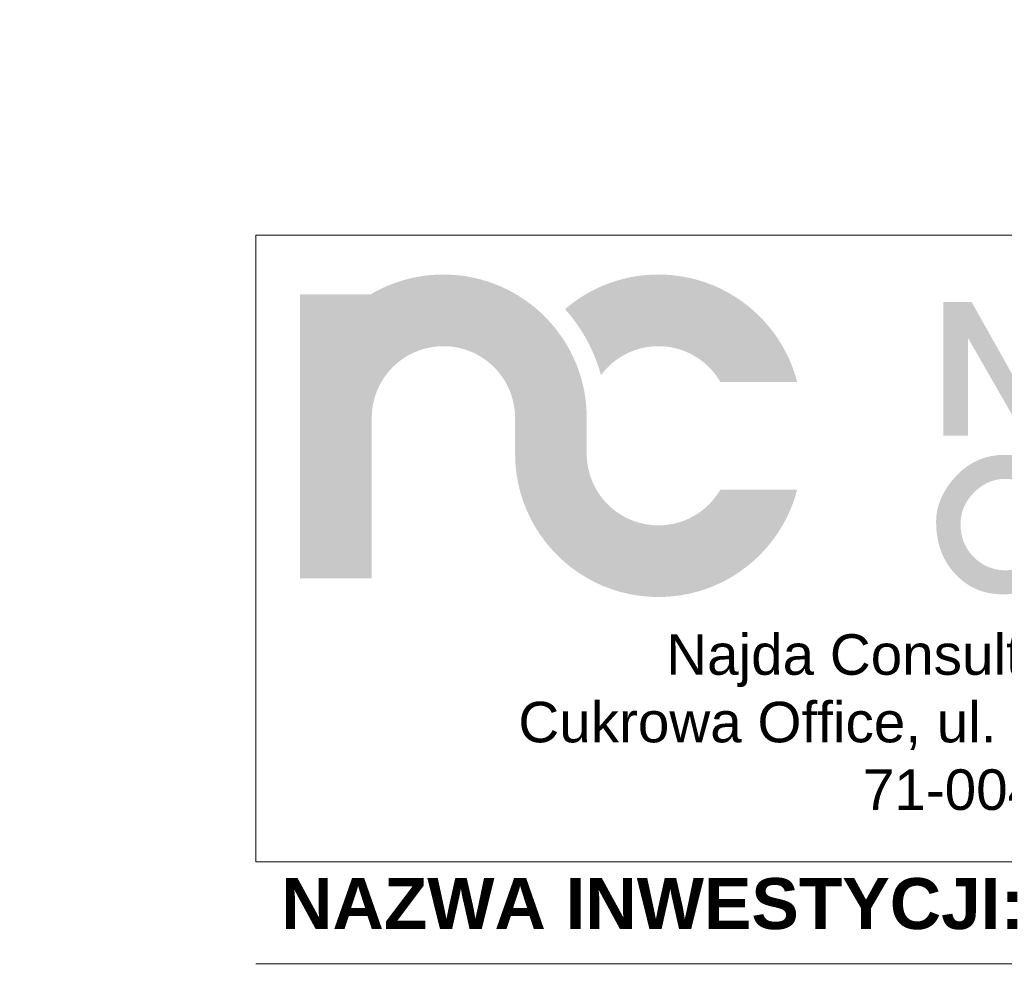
# Model space of a CAD drawing. Header units: millimetres. Extents: x 8949 to 48457, y -1077 to 15217.
# Tile 21 of 63: x 23186 to 23380, y 9871 to 10060. Entities that reach past the tile are written whole.
import ezdxf

# ---------------------------------------------------------------- set-up
doc = ezdxf.new("R2010")
doc.units = ezdxf.units.MM
for name, color, linetype, lineweight in [('0A_OCIEPLENIE', 30, 'Continuous', 9), ('0A_TABELKA', 7, 'Continuous', 0), ('0Z_OPISY', 7, 'Continuous', 9)]:
    doc.layers.add(name, color=color, linetype=linetype, lineweight=lineweight)
doc.styles.add('Arial', font='arial.ttf')
doc.styles.add('ARIAL 2', font='ARIALN.TTF')

# ---------------------------------------------------------------- blocks, each defined once
blk = doc.blocks.new('G$C46E6ED60')
at = {"true_color": 0x142354}
for points in [[(209.95, 38.88), (206.36, 39), (202.83, 39.36), (199.37, 39.95), (195.99, 40.76), (192.71, 41.78), (189.52, 43.01), (186.43, 44.43), (183.46, 46.05), (180.6, 47.85), (177.87, 49.82), (175.28, 51.96), (172.83, 54.26), (170.54, 56.7), (168.4, 59.3), (166.43, 62.02), (164.63, 64.88), (163.01, 67.85), (161.59, 70.94), (160.36, 74.13), (159.34, 77.42), (158.53, 80.79), (157.94, 84.25), (157.58, 87.78), (157.46, 91.37), (157.46, 117.61), (157.46, 117.65), (157.46, 117.86), (157.46, 118.08), (157.46, 118.29), (157.46, 118.51), (157.46, 118.72), (157.45, 118.94), (157.45, 119.16), (157.45, 119.37), (157.44, 119.58), (157.44, 119.8), (157.43, 120.01), (157.43, 120.23), (157.42, 120.44), (157.41, 120.66), (157.41, 120.87), (157.4, 121.08), (157.39, 121.3), (157.38, 121.51), (157.38, 121.73), (157.37, 121.94), (157.36, 122.15), (157.35, 122.37), (157.34, 122.58), (157.33, 122.8), (157.33, 122.88), (157.32, 122.96), (157.32, 123.04), (157.31, 123.12), (157.31, 123.21), (157.3, 123.29), (157.3, 123.37), (157.29, 123.45), (157.29, 123.53), (157.28, 123.61), (157.27, 123.7), (157.27, 123.78), (157.26, 123.86), (157.26, 123.94), (157.25, 124.02), (157.24, 124.1), (157.24, 124.18), (157.23, 124.27), (157.22, 124.35), (157.22, 124.43), (157.21, 124.51), (157.2, 124.59), (157.2, 124.67), (157.19, 124.75), (157.18, 124.88), (157.17, 125.01), (157.17, 125.14), (157.16, 125.28), (157.15, 125.41), (157.14, 125.54), (157.13, 125.67), (157.12, 125.8), (157.11, 125.93), (157.1, 126.06), (157.1, 126.19), (157.09, 126.33), (157.08, 126.46), (157.07, 126.59), (157.06, 126.72), (157.05, 126.85), (157.04, 126.98), (157.03, 127.11), (157.02, 127.24), (157, 127.37), (156.99, 127.5), (156.98, 127.63), (156.97, 127.76), (156.96, 127.89), (156.95, 127.99), (156.94, 128.09), (156.93, 128.19), (156.92, 128.29), (156.9, 128.38), (156.89, 128.48), (156.88, 128.58), (156.87, 128.68), (156.86, 128.77), (156.85, 128.87), (156.84, 128.97), (156.83, 129.07), (156.82, 129.16), (156.8, 129.26), (156.79, 129.36), (156.78, 129.46), (156.77, 129.55), (156.76, 129.65), (156.75, 129.75), (156.73, 129.84), (156.72, 129.94), (156.71, 130.04), (156.7, 130.14), (156.69, 130.23), (156.67, 130.34), (156.66, 130.46), (156.64, 130.57), (156.63, 130.68), (156.62, 130.79), (156.6, 130.9), (156.59, 131.02), (156.57, 131.13), (156.56, 131.24), (156.55, 131.35), (156.53, 131.46), (156.52, 131.57), (156.5, 131.69), (156.49, 131.8), (156.48, 131.91), (156.46, 132.02), (156.45, 132.13), (156.43, 132.24), (156.42, 132.35), (156.4, 132.46), (156.39, 132.57), (156.38, 132.68), (156.36, 132.79), (156.35, 132.9), (156.33, 133.01), (156.31, 133.11), (156.3, 133.22), (156.28, 133.33), (156.27, 133.43), (156.25, 133.54), (156.23, 133.64), (156.22, 133.75), (156.2, 133.86), (156.18, 133.96), (156.16, 134.07), (156.15, 134.17), (156.13, 134.28), (156.11, 134.38), (156.09, 134.49), (156.07, 134.6), (156.06, 134.7), (156.04, 134.81), (156.02, 134.91), (156, 135.02), (155.98, 135.13), (155.96, 135.23), (155.94, 135.34), (155.93, 135.44), (155.91, 135.54), (155.89, 135.64), (155.87, 135.74), (155.86, 135.84), (155.84, 135.93), (155.82, 136.03), (155.81, 136.13), (155.79, 136.23), (155.77, 136.33), (155.75, 136.43), (155.74, 136.53), (155.72, 136.63), (155.7, 136.72), (155.68, 136.82), (155.67, 136.92), (155.65, 137.02), (155.63, 137.12), (155.61, 137.22), (155.59, 137.32), (155.58, 137.41), (155.56, 137.51), (155.54, 137.61), (155.52, 137.71), (155.5, 137.81), (155.48, 137.92), (155.45, 138.03), (155.43, 138.14), (155.41, 138.26), (155.39, 138.37), (155.36, 138.48), (155.34, 138.59), (155.32, 138.7), (155.3, 138.82), (155.27, 138.93), (155.25, 139.04), (155.23, 139.15), (155.2, 139.26), (155.18, 139.37), (155.15, 139.49), (155.13, 139.6), (155.11, 139.71), (155.08, 139.82), (155.06, 139.93), (155.04, 140.04), (155.01, 140.15), (154.99, 140.26), (154.96, 140.38), (154.94, 140.49), (154.92, 140.58), (154.9, 140.67), (154.88, 140.76), (154.86, 140.84), (154.84, 140.93), (154.82, 141.02), (154.8, 141.11), (154.78, 141.2), (154.76, 141.29), (154.74, 141.38), (154.71, 141.47), (154.69, 141.56), (154.67, 141.65), (154.65, 141.74), (154.63, 141.83), (154.61, 141.92), (154.59, 142), (154.57, 142.09), (154.55, 142.18), (154.53, 142.27), (154.51, 142.36), (154.49, 142.45), (154.46, 142.54), (154.44, 142.63), (154.41, 142.74), (154.38, 142.86), (154.35, 142.97), (154.32, 143.09), (154.3, 143.2), (154.27, 143.32), (154.24, 143.43), (154.21, 143.55), (154.18, 143.67), (154.15, 143.78), (154.12, 143.9), (154.09, 144.01), (154.06, 144.13), (154.03, 144.24), (154, 144.36), (153.97, 144.48), (153.94, 144.59), (153.9, 144.71), (153.87, 144.82), (153.84, 144.94), (153.81, 145.05), (153.78, 145.17), (153.75, 145.28), (153.72, 145.4), (153.7, 145.48), (153.67, 145.56), (153.65, 145.64), (153.63, 145.72), (153.61, 145.8), (153.59, 145.88), (153.56, 145.96), (153.54, 146.04), (153.52, 146.12), (153.5, 146.2), (153.47, 146.28), (153.45, 146.36), (153.43, 146.44), (153.4, 146.52), (153.38, 146.6), (153.36, 146.68), (153.33, 146.76), (153.31, 146.84), (153.29, 146.92), (153.26, 147), (153.24, 147.08), (153.22, 147.16), (153.19, 147.24), (153.17, 147.32), (153.13, 147.44), (153.1, 147.56), (153.06, 147.68), (153.03, 147.8), (152.99, 147.93), (152.96, 148.05), (152.92, 148.17), (152.88, 148.29), (152.85, 148.41), (152.81, 148.53), (152.77, 148.65), (152.74, 148.77), (152.7, 148.89), (152.66, 149.01), (152.62, 149.13), (152.59, 149.25), (152.55, 149.37), (152.51, 149.49), (152.47, 149.61), (152.43, 149.73), (152.39, 149.85), (152.36, 149.97), (152.32, 150.09), (152.28, 150.21), (152.26, 150.28), (152.23, 150.35), (152.21, 150.42), (152.19, 150.49), (152.16, 150.55), (152.14, 150.62), (152.12, 150.69), (152.09, 150.76), (152.07, 150.83), (152.05, 150.9), (152.02, 150.97), (152, 151.04), (151.98, 151.11), (151.95, 151.18), (151.93, 151.25), (151.91, 151.32), (151.88, 151.39), (151.86, 151.45), (151.83, 151.52), (151.81, 151.59), (151.79, 151.66), (151.76, 151.73), (151.74, 151.8), (151.71, 151.87), (151.67, 152), (151.62, 152.12), (151.58, 152.25), (151.54, 152.38), (151.49, 152.5), (151.45, 152.63), (151.4, 152.76), (151.36, 152.89), (151.31, 153.01), (151.27, 153.14), (151.22, 153.27), (151.18, 153.39), (151.13, 153.52), (151.09, 153.65), (151.04, 153.77), (151, 153.9), (150.95, 154.02), (150.9, 154.15), (150.86, 154.28), (150.81, 154.4), (150.76, 154.53), (150.72, 154.65), (150.67, 154.78), (150.62, 154.91), (150.6, 154.96), (150.58, 155.02), (150.56, 155.07), (150.54, 155.13), (150.51, 155.18), (150.49, 155.24), (150.47, 155.29), (150.45, 155.35), (150.43, 155.41), (150.41, 155.46), (150.38, 155.52), (150.36, 155.57), (150.34, 155.63), (150.32, 155.68), (150.29, 155.74), (150.27, 155.79), (150.25, 155.85), (150.23, 155.9), (150.21, 155.96), (150.18, 156.01), (150.16, 156.07), (150.14, 156.12), (150.12, 156.18), (150.1, 156.23), (150.04, 156.37), (149.99, 156.51), (149.93, 156.64), (149.88, 156.78), (149.82, 156.92), (149.77, 157.05), (149.71, 157.19), (149.66, 157.33), (149.6, 157.46), (149.55, 157.6), (149.49, 157.73), (149.44, 157.87), (149.38, 158.01), (149.33, 158.14), (149.27, 158.28), (149.22, 158.41), (149.16, 158.55), (149.1, 158.68), (149.05, 158.82), (148.99, 158.95), (148.93, 159.09), (148.88, 159.22), (148.82, 159.36), (148.76, 159.5), (148.74, 159.53), (148.73, 159.57), (148.71, 159.6), (148.7, 159.64), (148.68, 159.67), (148.66, 159.71), (148.65, 159.74), (148.63, 159.78), (148.61, 159.81), (148.6, 159.85), (148.58, 159.88), (148.56, 159.92), (148.55, 159.95), (148.53, 159.99), (148.52, 160.02), (148.5, 160.06), (148.48, 160.09), (148.47, 160.13), (148.45, 160.16), (148.43, 160.2), (148.42, 160.23), (148.4, 160.27), (148.38, 160.31), (148.37, 160.34), (147.13, 163.01), (145.83, 165.63), (144.45, 168.21), (143.01, 170.75), (141.49, 173.24), (139.91, 175.69), (138.27, 178.09), (136.56, 180.44), (134.79, 182.75), (132.95, 185), (131.06, 187.2), (129.1, 189.34), (127.09, 191.43), (125.02, 193.46), (122.9, 195.44), (120.72, 197.36), (118.49, 199.22), (116.21, 201.01), (113.88, 202.75), (111.5, 204.42), (109.07, 206.02), (106.59, 207.56), (104.07, 209.04), (101.5, 210.44), (101.48, 210.45), (101.45, 210.47), (101.42, 210.48), (101.4, 210.49), (101.37, 210.51), (101.34, 210.52), (101.32, 210.54), (101.29, 210.55), (101.27, 210.56), (101.24, 210.58), (101.21, 210.59), (101.19, 210.6), (101.16, 210.62), (101.13, 210.63), (101.11, 210.64), (101.08, 210.66), (101.06, 210.67), (101.03, 210.68), (101, 210.7), (100.98, 210.71), (100.95, 210.72), (100.92, 210.74), (100.9, 210.75), (100.87, 210.76), (100.7, 210.85), (100.53, 210.94), (100.36, 211.03), (100.2, 211.11), (100.03, 211.2), (99.86, 211.29), (99.69, 211.37), (99.52, 211.46), (99.35, 211.54), (99.18, 211.63), (99.01, 211.72), (98.84, 211.8), (98.67, 211.88), (98.49, 211.97), (98.32, 212.05), (98.15, 212.14), (97.98, 212.22), (97.81, 212.3), (97.64, 212.38), (97.47, 212.46), (97.3, 212.55), (97.12, 212.63), (96.95, 212.71), (96.78, 212.79), (96.73, 212.81), (96.69, 212.83), (96.64, 212.85), (96.6, 212.87), (96.55, 212.89), (96.5, 212.91), (96.46, 212.93), (96.41, 212.96), (96.36, 212.98), (96.32, 213), (96.27, 213.02), (96.23, 213.04), (96.18, 213.06), (96.13, 213.08), (96.09, 213.1), (96.04, 213.12), (95.99, 213.14), (95.95, 213.16), (95.9, 213.18), (95.86, 213.2), (95.81, 213.22), (95.76, 213.24), (95.72, 213.26), (95.67, 213.28), (95.52, 213.35), (95.36, 213.42), (95.21, 213.5), (95.05, 213.57), (94.9, 213.63), (94.74, 213.7), (94.58, 213.77), (94.43, 213.84), (94.27, 213.91), (94.12, 213.98), (93.96, 214.05), (93.8, 214.11), (93.65, 214.18), (93.49, 214.25), (93.33, 214.32), (93.18, 214.38), (93.02, 214.45), (92.86, 214.52), (92.7, 214.58), (92.54, 214.65), (92.39, 214.71), (92.23, 214.78), (92.07, 214.84), (91.91, 214.91), (91.85, 214.93), (91.79, 214.95), (91.74, 214.98), (91.68, 215), (91.62, 215.03), (91.56, 215.05), (91.5, 215.07), (91.44, 215.1), (91.38, 215.12), (91.32, 215.14), (91.27, 215.17), (91.21, 215.19), (91.15, 215.21), (91.09, 215.24), (91.03, 215.26), (90.97, 215.28), (90.91, 215.3), (90.85, 215.33), (90.79, 215.35), (90.73, 215.37), (90.67, 215.4), (90.61, 215.42), (90.55, 215.44), (90.5, 215.47), (90.35, 215.52), (90.2, 215.58), (90.05, 215.64), (89.9, 215.69), (89.75, 215.75), (89.61, 215.8), (89.46, 215.86), (89.31, 215.92), (89.16, 215.97), (89.01, 216.03), (88.87, 216.08), (88.72, 216.14), (88.57, 216.19), (88.42, 216.25), (88.27, 216.3), (88.13, 216.35), (87.98, 216.41), (87.83, 216.46), (87.68, 216.51), (87.53, 216.57), (87.38, 216.62), (87.23, 216.67), (87.08, 216.72), (86.94, 216.77), (86.87, 216.8), (86.8, 216.82), (86.73, 216.85), (86.66, 216.87), (86.59, 216.89), (86.52, 216.92), (86.45, 216.94), (86.38, 216.97), (86.31, 216.99), (86.24, 217.01), (86.17, 217.04), (86.1, 217.06), (86.04, 217.09), (85.97, 217.11), (85.9, 217.13), (85.83, 217.16), (85.76, 217.18), (85.69, 217.2), (85.62, 217.23), (85.55, 217.25), (85.48, 217.27), (85.41, 217.3), (85.34, 217.32), (85.27, 217.34), (85.12, 217.39), (84.98, 217.44), (84.84, 217.48), (84.7, 217.53), (84.55, 217.57), (84.41, 217.62), (84.27, 217.66), (84.12, 217.71), (83.98, 217.75), (83.84, 217.8), (83.7, 217.84), (83.55, 217.89), (83.41, 217.93), (83.27, 217.98), (83.12, 218.02), (82.98, 218.06), (82.84, 218.11), (82.69, 218.15), (82.55, 218.19), (82.4, 218.24), (82.26, 218.28), (82.12, 218.32), (81.97, 218.36), (81.83, 218.41), (81.75, 218.43), (81.68, 218.45), (81.6, 218.47), (81.52, 218.49), (81.45, 218.52), (81.37, 218.54), (81.29, 218.56), (81.22, 218.58), (81.14, 218.6), (81.06, 218.62), (80.98, 218.65), (80.91, 218.67), (80.83, 218.69), (80.75, 218.71), (80.68, 218.73), (80.6, 218.76), (80.52, 218.78), (80.44, 218.8), (80.37, 218.82), (80.29, 218.84), (80.21, 218.86), (80.13, 218.89), (80.06, 218.91), (79.98, 218.93), (79.84, 218.97), (79.7, 219), (79.56, 219.04), (79.42, 219.08), (79.28, 219.11), (79.14, 219.15), (79, 219.19), (78.86, 219.22), (78.72, 219.26), (78.58, 219.29), (78.44, 219.33), (78.3, 219.36), (78.16, 219.4), (78.02, 219.43), (77.87, 219.47), (77.73, 219.5), (77.59, 219.54), (77.45, 219.57), (77.31, 219.61), (77.17, 219.64), (77.03, 219.68), (76.88, 219.71), (76.74, 219.74), (76.6, 219.78), (76.52, 219.8), (76.44, 219.82), (76.36, 219.84), (76.27, 219.86), (76.19, 219.87), (76.11, 219.89), (76.03, 219.91), (75.94, 219.93), (75.86, 219.95), (75.78, 219.97), (75.7, 219.99), (75.61, 220.01), (75.53, 220.03), (75.45, 220.05), (75.37, 220.07), (75.28, 220.09), (75.2, 220.1), (75.12, 220.12), (75.03, 220.14), (74.95, 220.16), (74.87, 220.18), (74.79, 220.2), (74.7, 220.21), (74.62, 220.23), (74.48, 220.26), (74.34, 220.29), (74.2, 220.32), (74.06, 220.35), (73.92, 220.38), (73.78, 220.41), (73.64, 220.44), (73.5, 220.46), (73.36, 220.49), (73.22, 220.52), (73.08, 220.55), (72.94, 220.57), (72.8, 220.6), (72.66, 220.63), (72.52, 220.65), (72.37, 220.68), (72.23, 220.71), (72.09, 220.73), (71.95, 220.76), (71.81, 220.78), (71.67, 220.81), (71.53, 220.83), (71.38, 220.86), (71.24, 220.89), (71.16, 220.9), (71.07, 220.92), (70.98, 220.93), (70.9, 220.95), (70.81, 220.96), (70.73, 220.98), (70.64, 220.99), (70.56, 221.01), (70.47, 221.03), (70.38, 221.04), (70.3, 221.06), (70.21, 221.07), (70.13, 221.09), (70.04, 221.1), (69.96, 221.12), (69.87, 221.13), (69.79, 221.15), (69.7, 221.16), (69.62, 221.18), (69.53, 221.19), (69.45, 221.21), (69.36, 221.22), (69.28, 221.24), (69.19, 221.25), (69.05, 221.27), (68.9, 221.3), (68.76, 221.32), (68.62, 221.34), (68.47, 221.36), (68.33, 221.38), (68.18, 221.4), (68.04, 221.42), (67.89, 221.45), (67.75, 221.47), (67.6, 221.49), (67.46, 221.51), (67.31, 221.52), (67.17, 221.54), (67.02, 221.56), (66.88, 221.58), (66.73, 221.6), (66.59, 221.62), (66.44, 221.64), (66.3, 221.66), (66.15, 221.68), (66.01, 221.69), (65.86, 221.71), (65.72, 221.73), (65.63, 221.74), (65.55, 221.75), (65.47, 221.76), (65.38, 221.78), (65.3, 221.79), (65.21, 221.8), (65.13, 221.81), (65.04, 221.82), (64.96, 221.83), (64.87, 221.84), (64.79, 221.85), (64.71, 221.86), (64.62, 221.88), (64.54, 221.89), (64.45, 221.9), (64.37, 221.91), (64.28, 221.92), (64.2, 221.93), (64.11, 221.94), (64.03, 221.95), (63.95, 221.96), (63.86, 221.97), (63.78, 221.98), (63.69, 221.98), (63.54, 222), (63.38, 222.02), (63.22, 222.03), (63.06, 222.05), (62.91, 222.07), (62.75, 222.08), (62.59, 222.1), (62.43, 222.11), (62.27, 222.12), (62.11, 222.14), (61.96, 222.15), (61.8, 222.16), (61.64, 222.17), (61.48, 222.19), (61.32, 222.2), (61.16, 222.21), (61, 222.22), (60.84, 222.23), (60.68, 222.24), (60.53, 222.26), (60.37, 222.27), (60.21, 222.28), (60.05, 222.29), (59.89, 222.3), (59.82, 222.3), (59.74, 222.31), (59.67, 222.32), (59.6, 222.32), (59.52, 222.33), (59.45, 222.33), (59.37, 222.34), (59.3, 222.35), (59.23, 222.35), (59.15, 222.36), (59.08, 222.37), (59.01, 222.37), (58.93, 222.38), (58.86, 222.38), (58.78, 222.39), (58.71, 222.4), (58.64, 222.4), (58.56, 222.41), (58.49, 222.41), (58.41, 222.42), (58.34, 222.42), (58.27, 222.43), (58.19, 222.43), (58.12, 222.44), (57.88, 222.45), (57.65, 222.46), (57.42, 222.47), (57.18, 222.48), (56.95, 222.49), (56.71, 222.5), (56.48, 222.51), (56.25, 222.52), (56.01, 222.53), (55.78, 222.54), (55.54, 222.54), (55.31, 222.55), (55.07, 222.56), (54.84, 222.56), (54.6, 222.57), (54.37, 222.57), (54.13, 222.57), (53.9, 222.58), (53.66, 222.58), (53.42, 222.58), (53.19, 222.58), (52.95, 222.59), (52.71, 222.59), (52.48, 222.59), (50.07, 222.56), (47.67, 222.48), (45.28, 222.34), (42.91, 222.16), (40.55, 221.92), (38.21, 221.62), (35.89, 221.28), (33.58, 220.89), (31.3, 220.44), (29.02, 219.95), (26.77, 219.41), (24.54, 218.82), (22.33, 218.18), (20.13, 217.5), (17.96, 216.76), (15.81, 215.99), (13.68, 215.17), (11.57, 214.3), (9.49, 213.39), (7.43, 212.43), (5.4, 211.44), (3.39, 210.4), (1.4, 209.32), (-0.56, 208.2), (-52.49, 208.2), (-52.49, 117.87), (-52.49, 117.86), (-52.49, 117.85), (-52.49, 117.84), (-52.49, 117.83), (-52.49, 117.82), (-52.49, 117.8), (-52.49, 117.79), (-52.49, 117.78), (-52.49, 117.77), (-52.49, 117.76), (-52.49, 117.75), (-52.49, 117.74), (-52.49, 117.73), (-52.49, 117.72), (-52.49, 117.71), (-52.49, 117.7), (-52.49, 117.69), (-52.49, 117.68), (-52.5, 117.67), (-52.5, 117.66), (-52.5, 117.64), (-52.5, 117.63), (-52.5, 117.62), (-52.5, 117.61), (-52.49, 117.61), (-52.49, 0), (0, 0), (0, 117.74), (0.13, 121.33), (0.49, 124.85), (1.09, 128.3), (1.9, 131.67), (2.93, 134.95), (4.16, 138.13), (5.59, 141.21), (7.2, 144.18), (9, 147.02), (10.97, 149.74), (13.11, 152.33), (15.41, 154.77), (17.86, 157.06), (20.45, 159.2), (23.17, 161.16), (26.02, 162.96), (28.99, 164.57), (32.08, 165.99), (35.26, 167.21), (38.54, 168.23), (41.91, 169.04), (45.37, 169.62), (48.89, 169.98), (52.48, 170.1), (52.7, 170.1), (52.93, 170.1), (53.16, 170.1), (53.38, 170.09), (53.61, 170.09), (53.84, 170.08), (54.06, 170.08), (54.29, 170.07), (54.51, 170.06), (54.73, 170.05), (54.96, 170.04), (55.18, 170.03), (55.41, 170.02), (55.63, 170.01), (55.85, 169.99), (56.07, 169.98), (56.3, 169.96), (56.52, 169.94), (56.74, 169.93), (56.96, 169.91), (57.18, 169.89), (57.4, 169.87), (57.63, 169.85), (57.85, 169.83), (60.66, 169.47), (63.42, 168.96), (66.13, 168.31), (68.78, 167.52), (71.37, 166.59), (73.9, 165.54), (76.36, 164.36), (78.75, 163.06), (81.05, 161.64), (83.28, 160.1), (85.42, 158.46), (87.48, 156.71), (89.44, 154.86), (91.3, 152.91), (93.07, 150.87), (94.72, 148.73), (96.27, 146.52), (97.71, 144.22), (99.02, 141.84), (100.22, 139.39), (101.29, 136.87), (102.24, 134.29), (103.05, 131.64), (103.72, 128.94), (103.72, 128.91), (103.73, 128.88), (103.74, 128.85), (103.74, 128.82), (103.75, 128.79), (103.76, 128.76), (103.77, 128.73), (103.77, 128.7), (103.78, 128.67), (103.79, 128.64), (103.8, 128.61), (103.81, 128.58), (103.81, 128.55), (103.82, 128.52), (103.83, 128.49), (103.84, 128.46), (103.85, 128.43), (103.86, 128.4), (103.86, 128.37), (103.87, 128.34), (103.88, 128.31), (103.89, 128.28), (103.89, 128.25), (103.9, 128.22), (103.93, 128.07), (103.96, 127.92), (103.99, 127.77), (104.02, 127.62), (104.04, 127.46), (104.07, 127.31), (104.09, 127.16), (104.12, 127.01), (104.14, 126.86), (104.17, 126.71), (104.19, 126.55), (104.21, 126.4), (104.24, 126.25), (104.26, 126.1), (104.28, 125.94), (104.3, 125.79), (104.32, 125.64), (104.34, 125.49), (104.36, 125.33), (104.38, 125.18), (104.4, 125.03), (104.42, 124.87), (104.44, 124.72), (104.46, 124.57), (104.47, 124.5), (104.48, 124.44), (104.49, 124.37), (104.5, 124.31), (104.51, 124.24), (104.52, 124.18), (104.53, 124.11), (104.54, 124.05), (104.55, 123.98), (104.56, 123.92), (104.57, 123.85), (104.58, 123.79), (104.6, 123.72), (104.61, 123.66), (104.62, 123.59), (104.63, 123.53), (104.64, 123.46), (104.65, 123.4), (104.66, 123.33), (104.66, 123.27), (104.67, 123.2), (104.68, 123.14), (104.69, 123.07), (104.7, 123.01), (104.71, 122.88), (104.72, 122.76), (104.73, 122.64), (104.74, 122.52), (104.75, 122.4), (104.75, 122.28), (104.76, 122.15), (104.77, 122.03), (104.77, 121.91), (104.78, 121.78), (104.79, 121.66), (104.79, 121.54), (104.8, 121.42), (104.8, 121.29), (104.81, 121.17), (104.81, 121.05), (104.81, 120.92), (104.82, 120.8), (104.82, 120.68), (104.83, 120.55), (104.83, 120.43), (104.84, 120.31), (104.85, 120.19), (104.85, 120.06), (104.86, 119.96), (104.86, 119.86), (104.87, 119.76), (104.87, 119.66), (104.88, 119.55), (104.88, 119.45), (104.89, 119.35), (104.9, 119.25), (104.9, 119.15), (104.91, 119.04), (104.92, 118.94), (104.92, 118.84), (104.93, 118.74), (104.94, 118.64), (104.94, 118.54), (104.95, 118.43), (104.95, 118.33), (104.96, 118.23), (104.96, 118.13), (104.97, 118.02), (104.97, 117.92), (104.97, 117.82), (104.97, 117.72), (104.98, 117.61), (104.98, 91.37), (105.22, 84.18), (105.93, 77.12), (107.11, 70.21), (108.72, 63.46), (110.77, 56.89), (113.22, 50.51), (116.08, 44.33), (119.31, 38.39), (122.9, 32.68), (126.85, 27.22), (131.13, 22.04), (135.72, 17.14), (140.62, 12.54), (145.8, 8.27), (151.26, 4.32), (156.97, 0.73), (162.92, -2.51), (169.09, -5.36), (175.47, -7.81), (182.04, -9.86), (188.79, -11.47), (195.71, -12.65), (202.76, -13.36), (209.95, -13.61), (216.02, -13.43), (222, -12.92), (227.88, -12.08), (233.66, -10.92), (239.31, -9.45), (244.83, -7.67), (250.22, -5.61), (255.46, -3.26), (260.54, -0.63), (265.46, 2.25), (270.2, 5.39), (274.76, 8.78), (279.12, 12.4), (283.28, 16.25), (287.22, 20.32), (290.95, 24.59), (294.44, 29.06), (297.69, 33.72), (300.69, 38.56), (303.43, 43.57), (305.9, 48.74), (308.1, 54.06), (310, 59.53), (311.61, 65.12), (255.36, 65.12), (254.18, 63.19), (252.93, 61.32), (251.6, 59.5), (250.19, 57.74), (248.71, 56.04), (247.17, 54.41), (245.55, 52.85), (243.87, 51.35), (242.12, 49.93), (240.32, 48.59), (238.45, 47.32), (236.53, 46.12), (234.56, 45.02), (232.53, 43.99), (230.46, 43.05), (228.34, 42.2), (226.17, 41.44), (223.96, 40.78), (221.71, 40.21), (219.43, 39.74), (217.1, 39.37), (214.75, 39.1), (212.36, 38.94)], [(413.37, 41.44), (413.39, 42.81), (413.46, 44.18), (413.57, 45.55), (413.72, 46.91), (413.92, 48.26), (414.17, 49.61), (414.45, 50.95), (414.78, 52.29), (415.16, 53.62), (415.58, 54.95), (416.04, 56.27), (416.55, 57.58), (417.1, 58.89), (417.7, 60.19), (418.34, 61.49), (419.03, 62.79), (419.76, 64.07), (420.53, 65.35), (421.35, 66.63), (422.21, 67.9), (423.11, 69.17), (424.06, 70.42), (425.06, 71.68), (426.1, 72.93), (427.36, 74.36), (428.64, 75.74), (429.96, 77.05), (431.3, 78.3), (432.67, 79.49), (434.07, 80.63), (435.49, 81.69), (436.94, 82.7), (438.42, 83.65), (439.92, 84.53), (441.46, 85.36), (443.02, 86.12), (444.6, 86.83), (446.22, 87.47), (447.86, 88.05), (449.53, 88.57), (451.22, 89.03), (452.94, 89.42), (454.69, 89.76), (456.47, 90.03), (458.28, 90.25), (460.11, 90.4), (461.97, 90.49), (463.85, 90.52), (465.01, 90.51), (466.16, 90.47), (467.32, 90.4), (468.47, 90.31), (469.62, 90.18), (470.76, 90.03), (471.91, 89.86), (473.05, 89.65), (474.19, 89.42), (475.33, 89.17), (476.46, 88.88), (477.59, 88.57), (478.72, 88.23), (479.85, 87.87), (480.98, 87.47), (482.1, 87.05), (483.22, 86.6), (484.34, 86.13), (485.46, 85.63), (486.57, 85.1), (487.68, 84.54), (488.79, 83.96), (489.9, 83.35), (491, 82.71), (492.22, 81.97), (493.4, 81.22), (494.55, 80.45), (495.66, 79.67), (496.73, 78.87), (497.77, 78.06), (498.77, 77.23), (499.73, 76.38), (500.66, 75.52), (501.55, 74.64), (502.41, 73.75), (503.23, 72.84), (504.01, 71.92), (504.75, 70.98), (505.46, 70.02), (506.14, 69.05), (506.77, 68.06), (507.37, 67.06), (507.94, 66.04), (508.46, 65.01), (508.96, 63.96), (509.41, 62.89), (509.83, 61.81), (510.21, 60.72), (489.68, 60.72), (489.21, 61.23), (488.73, 61.73), (488.25, 62.22), (487.76, 62.7), (487.27, 63.17), (486.78, 63.62), (486.29, 64.07), (485.79, 64.5), (485.29, 64.93), (484.79, 65.34), (484.28, 65.74), (483.77, 66.13), (483.26, 66.51), (482.75, 66.87), (482.23, 67.23), (481.71, 67.57), (481.18, 67.91), (480.66, 68.23), (480.13, 68.54), (479.59, 68.84), (479.06, 69.13), (478.52, 69.4), (477.98, 69.67), (477.43, 69.92), (476.88, 70.17), (476.34, 70.4), (475.79, 70.62), (475.24, 70.84), (474.69, 71.04), (474.14, 71.23), (473.58, 71.41), (473.03, 71.58), (472.48, 71.74), (471.93, 71.89), (471.37, 72.03), (470.82, 72.16), (470.26, 72.28), (469.71, 72.39), (469.15, 72.49), (468.59, 72.58), (468.04, 72.66), (467.48, 72.72), (466.92, 72.78), (466.36, 72.83), (465.8, 72.86), (465.24, 72.89), (464.68, 72.9), (464.11, 72.91), (463.03, 72.89), (461.95, 72.84), (460.88, 72.75), (459.83, 72.63), (458.79, 72.48), (457.76, 72.29), (456.74, 72.06), (455.73, 71.8), (454.73, 71.5), (453.75, 71.17), (452.77, 70.81), (451.81, 70.41), (450.86, 69.98), (449.92, 69.51), (448.99, 69.01), (448.07, 68.47), (447.16, 67.9), (446.27, 67.29), (445.38, 66.65), (444.51, 65.97), (443.65, 65.26), (442.8, 64.52), (441.96, 63.74), (441.13, 62.93), (440.33, 62.09), (439.56, 61.24), (438.82, 60.38), (438.11, 59.51), (437.45, 58.63), (436.81, 57.74), (436.21, 56.84), (435.65, 55.92), (435.11, 55), (434.62, 54.07), (434.16, 53.12), (433.73, 52.16), (433.33, 51.2), (432.97, 50.22), (432.65, 49.23), (432.36, 48.23), (432.1, 47.22), (431.88, 46.2), (431.69, 45.17), (431.54, 44.13), (431.42, 43.08), (431.33, 42.02), (431.28, 40.94), (431.26, 39.86), (431.28, 38.63), (431.33, 37.43), (431.42, 36.23), (431.54, 35.06), (431.7, 33.91), (431.89, 32.77), (432.12, 31.65), (432.38, 30.54), (432.68, 29.46), (433.01, 28.39), (433.38, 27.34), (433.78, 26.3), (434.22, 25.29), (434.69, 24.29), (435.19, 23.31), (435.74, 22.34), (436.31, 21.4), (436.93, 20.47), (437.57, 19.56), (438.25, 18.66), (438.97, 17.79), (439.72, 16.93), (440.51, 16.09), (441.33, 15.26), (442.13, 14.51), (442.95, 13.79), (443.77, 13.1), (444.61, 12.44), (445.47, 11.81), (446.33, 11.22), (447.21, 10.65), (448.1, 10.12), (449, 9.63), (449.92, 9.16), (450.85, 8.73), (451.79, 8.32), (452.75, 7.96), (453.72, 7.62), (454.7, 7.31), (455.69, 7.04), (456.7, 6.8), (457.72, 6.59), (458.75, 6.41), (459.8, 6.27), (460.86, 6.16), (461.93, 6.08), (463.02, 6.03), (464.11, 6.01), (465.28, 6.03), (466.43, 6.09), (467.57, 6.19), (468.69, 6.33), (469.8, 6.51), (470.9, 6.72), (471.99, 6.98), (473.06, 7.28), (474.13, 7.61), (475.17, 7.99), (476.21, 8.4), (477.23, 8.86), (478.24, 9.35), (479.24, 9.88), (480.22, 10.46), (481.19, 11.07), (482.15, 11.72), (483.09, 12.42), (484.02, 13.15), (484.94, 13.92), (485.85, 14.73), (486.74, 15.58), (487.62, 16.47), (488.49, 17.4), (509.69, 17.4), (509.12, 16.16), (508.52, 14.94), (507.9, 13.74), (507.24, 12.57), (506.56, 11.43), (505.84, 10.31), (505.1, 9.22), (504.33, 8.16), (503.52, 7.12), (502.69, 6.1), (501.83, 5.12), (500.94, 4.15), (500.02, 3.22), (499.07, 2.31), (498.09, 1.42), (497.08, 0.56), (496.05, -0.27), (494.98, -1.08), (493.88, -1.86), (492.76, -2.62), (491.6, -3.35), (490.42, -4.05), (489.2, -4.73), (487.96, -5.39), (486.94, -5.89), (485.91, -6.38), (484.89, -6.84), (483.85, -7.29), (482.81, -7.71), (481.76, -8.11), (480.71, -8.48), (479.66, -8.84), (478.59, -9.18), (477.53, -9.49), (476.45, -9.78), (475.37, -10.05), (474.29, -10.3), (473.2, -10.53), (472.1, -10.73), (471, -10.92), (469.9, -11.08), (468.78, -11.22), (467.67, -11.34), (466.54, -11.43), (465.41, -11.51), (464.28, -11.56), (463.14, -11.6), (461.99, -11.61), (460.31, -11.58), (458.66, -11.51), (457.03, -11.38), (455.42, -11.21), (453.83, -10.99), (452.27, -10.72), (450.72, -10.39), (449.2, -10.02), (447.71, -9.6), (446.23, -9.13), (444.78, -8.61), (443.35, -8.04), (441.94, -7.42), (440.56, -6.75), (439.19, -6.03), (437.86, -5.26), (436.54, -4.44), (435.24, -3.57), (433.97, -2.66), (432.72, -1.69), (431.49, -0.67), (430.29, 0.4), (429.11, 1.51), (427.95, 2.68), (426.76, 3.95), (425.62, 5.25), (424.53, 6.58), (423.49, 7.95), (422.51, 9.34), (421.57, 10.76), (420.69, 12.21), (419.85, 13.69), (419.07, 15.2), (418.33, 16.74), (417.65, 18.31), (417.02, 19.91), (416.43, 21.54), (415.9, 23.2), (415.42, 24.89), (414.99, 26.61), (414.61, 28.36), (414.28, 30.14), (414, 31.94), (413.78, 33.78), (413.6, 35.65), (413.47, 37.55), (413.4, 39.48)]]:
    blk.add_hatch(color=179, dxfattribs=at).paths.add_polyline_path(points, is_closed=False)
at = {"true_color": 0x00adef}
blk.add_hatch(color=140, dxfattribs=at).paths.add_polyline_path([(209.95, 170.1), (212.36, 170.05), (214.75, 169.88), (217.1, 169.61), (219.42, 169.24), (221.71, 168.77), (223.96, 168.2), (226.17, 167.54), (228.33, 166.78), (230.45, 165.93), (232.53, 164.99), (234.55, 163.96), (236.53, 162.86), (238.45, 161.66), (240.31, 160.39), (242.12, 159.05), (243.87, 157.63), (245.55, 156.13), (247.16, 154.57), (248.71, 152.94), (250.19, 151.24), (251.6, 149.48), (252.93, 147.66), (254.18, 145.79), (255.36, 143.86), (311.61, 143.86), (310, 149.45), (308.1, 154.92), (305.9, 160.24), (303.43, 165.41), (300.69, 170.42), (297.69, 175.26), (294.44, 179.92), (290.95, 184.39), (287.22, 188.66), (283.28, 192.73), (279.12, 196.58), (274.76, 200.2), (270.2, 203.59), (265.46, 206.73), (260.54, 209.61), (255.46, 212.24), (250.22, 214.59), (244.83, 216.65), (239.31, 218.43), (233.66, 219.9), (227.88, 221.06), (222, 221.9), (216.02, 222.41), (209.95, 222.59), (206.7, 222.54), (203.47, 222.39), (200.26, 222.15), (197.09, 221.81), (193.94, 221.37), (190.83, 220.85), (187.74, 220.23), (184.69, 219.52), (181.68, 218.73), (178.7, 217.85), (175.75, 216.88), (172.85, 215.83), (169.99, 214.7), (167.17, 213.49), (164.39, 212.19), (161.66, 210.82), (158.97, 209.38), (156.33, 207.86), (153.74, 206.26), (151.2, 204.59), (148.72, 202.86), (146.28, 201.05), (143.9, 199.17), (141.58, 197.23), (143.09, 195.51), (144.57, 193.76), (146.01, 191.98), (147.42, 190.17), (148.8, 188.33), (150.15, 186.47), (151.45, 184.58), (152.73, 182.67), (153.96, 180.73), (155.16, 178.76), (156.33, 176.77), (157.45, 174.76), (158.54, 172.72), (159.59, 170.66), (160.6, 168.57), (161.57, 166.47), (162.5, 164.34), (163.39, 162.19), (164.24, 160.02), (165.05, 157.83), (165.82, 155.62), (166.54, 153.4), (167.23, 151.15), (167.87, 148.88), (169.09, 150.47), (170.37, 152), (171.71, 153.49), (173.11, 154.92), (174.55, 156.3), (176.05, 157.62), (177.6, 158.89), (179.19, 160.1), (180.83, 161.25), (182.52, 162.33), (184.25, 163.35), (186.02, 164.31), (187.83, 165.2), (189.68, 166.02), (191.57, 166.78), (193.49, 167.46), (195.45, 168.06), (197.44, 168.59), (199.45, 169.05), (201.5, 169.42), (203.58, 169.72), (205.68, 169.93), (207.8, 170.06)], is_closed=False)
at = {"true_color": 0x142354}
blk.add_hatch(color=179, dxfattribs=at).paths.add_polyline_path([(418.54, 202.51), (439.34, 202.51), (479.88, 130.32), (479.88, 202.51), (498.03, 202.51), (498.03, 104.49), (477.84, 104.46), (436.69, 176.12), (436.69, 104.49), (418.54, 104.49)])

msp = doc.modelspace()

# ---------------------------------------------------------------- linework, layer by layer
at = {"layer": '0A_TABELKA'}
msp.add_line((23232.31, 10017.02), (23554.06, 10017.02), dxfattribs=at)
msp.add_line((23232.31, 10017.02), (23554.06, 10017.02), dxfattribs=at)
msp.add_line((23232.31, 10017.02), (23554.06, 10017.02), dxfattribs=at)

# ---------------------------------------------------------------- block references
at = {"layer": '0A_OCIEPLENIE', "xscale": 0.2695, "yscale": 0.2695, "zscale": 0.2695}
msp.add_blockref('G$C46E6ED60', (23255.21, 9949.29), dxfattribs=at)

# ---------------------------------------------------------------- texts
at = {"layer": '0A_TABELKA', "insert": (23103.15, 9938.28), "char_height": 8, "width": 580.6161, "attachment_point": 1, "style": 'Arial'}
msp.add_mtext('\\pxqc;Najda Consulting sp. z o.o. sp. k\\PCukrowa Office, ul. E. Kwiatkowskiego 1/23,  \\P71-004 Szczecin', dxfattribs=at)
at = {"layer": '0Z_OPISY', "insert": (23185.44, 11287.08), "char_height": 10.00328, "width": 323.2908, "attachment_point": 1, "line_spacing_factor": 0.9, "style": 'ARIAL 2'}
msp.add_mtext('\\pi-20.007,l20.007,t20.007;{\\fArial|b0|i0|c238|p34;\\~\\~ UWAGI:\\P1. ^IWszystkie wymiary i rzędne należy sprawdzić na budowie, a zaistniałe niezgodności pomiędzy projektem architektoniczno-budowlanym i pozostałymi opracowaniami branżowymi należy wyjaśnić i uzgodnić z Głównym Projektantem.\\P2. ^IWszystkie systemowe rozwiązania detali wykonać zgodnie ze sztuką budowlaną\\P3.^IIzolacje wykonać zgodnie ze sztuką budowlaną zapewniając ciągłość izolacji\\P4. ^IPrzed zamówieniem elementów o małej tolerancji wymiarowej sprawdzić ilość i wymiary otworów na budowie\\P5. ^ISzczegółowe projekty instalacji sanitarnych, elektrycznych, teletechnicznych są tematem odpowiednich opracowań branżowych. \\P   ^IW przypadku wystąpienia rozbieżności pomiędzy poszczególnymi opracowaniami lub braku informacji należy uzgodnić rozwiązanie z autorem projektu.\\P6. ^IElementy konstrukcyjne są określone szczegółowo w projekcie konstrukcyjnym.\\P7. ^IUwagi i opisy zamieszczone w części opisowej projektu są integralną częścią niniejszego opracowania.\\P8.\\~^IZabezpieczenia pożarowe wykonać wg opisu technicznego, wszystkie elementy drewniane należy zabezpieczyć do klasy NRO\\P9.\\~^IZmiany materiałów budowlanych, wykończeniowych, technologii czy urządzeń mogą być wprowadzane jedynie za pisemną zgodą Autora projektu.\\P10. Wszelkie materiały użyte w projekcie, rozwiązania techniczne i urządzenia muszą odpowiadać normom bezpieczeństwa ppoż. i bhp; posiadać odpowiednie atesty i aprobaty do stosowania w budownictwie.\\P11. Wszystkie wymienione w projekcie nazwy producentów, firm, zastosowanych wyrobów należy traktować jako modelowe. Można zastosować inne rozwiązania pod warunkiem że będą równoważne i uzgodnione z Autorem projektu.\\P12. Wszelkie elementy wykończenia i kolorystyki należy uzgadniać z Autorem projektu.\\P13. Prowadzenie poszczególnych instalacji oraz lokalizacja urządzeń zgodnie z projektami branżowymi oraz opisem technicznym.}', dxfattribs=at)

# ---------------------------------------------------------------- next in the draw order: wipeouts: each hides what was drawn before it
msp.add_wipeout([(23232.31, 9244.97), (23232.31, 9893.35), (23554.06, 9893.35), (23554.06, 9244.97)]).dxf.layer = '0A_TABELKA'

# ---------------------------------------------------------------- next in the draw order: linework, layer by layer
at = {"layer": '0A_TABELKA'}
for p, q in [((23232.31, 9893.35), (23554.06, 9893.35)), ((23232.31, 9893.35), (23554.06, 9893.35)), ((23232.31, 9893.35), (23554.06, 9893.35)), ((23232.31, 9893.35), (23554.06, 9893.35)), ((23232.31, 9893.35), (23554.06, 9893.35)), ((23232.31, 9893.35), (23554.06, 9893.35)), ((23232.31, 9873.24), (23554.06, 9873.24)), ((23232.31, 9873.24), (23554.06, 9873.24))]:
    msp.add_line(p, q, dxfattribs=at)
msp.add_lwpolyline([(23232.31, 10017.02), (23554.06, 10017.02), (23554.06, 9893.35), (23232.31, 9893.35)], close=True, dxfattribs=at)

# ---------------------------------------------------------------- next in the draw order: texts
at = {"layer": '0A_TABELKA', "insert": (23237.31, 9890.15), "char_height": 10.0547, "width": 398.9571, "attachment_point": 1, "style": 'Arial'}
msp.add_mtext('{\\W1;\\fArial|b1|i0|c238|p34;NAZWA INWESTYCJI: }', dxfattribs=at)

doc.saveas('drawing.dxf')
